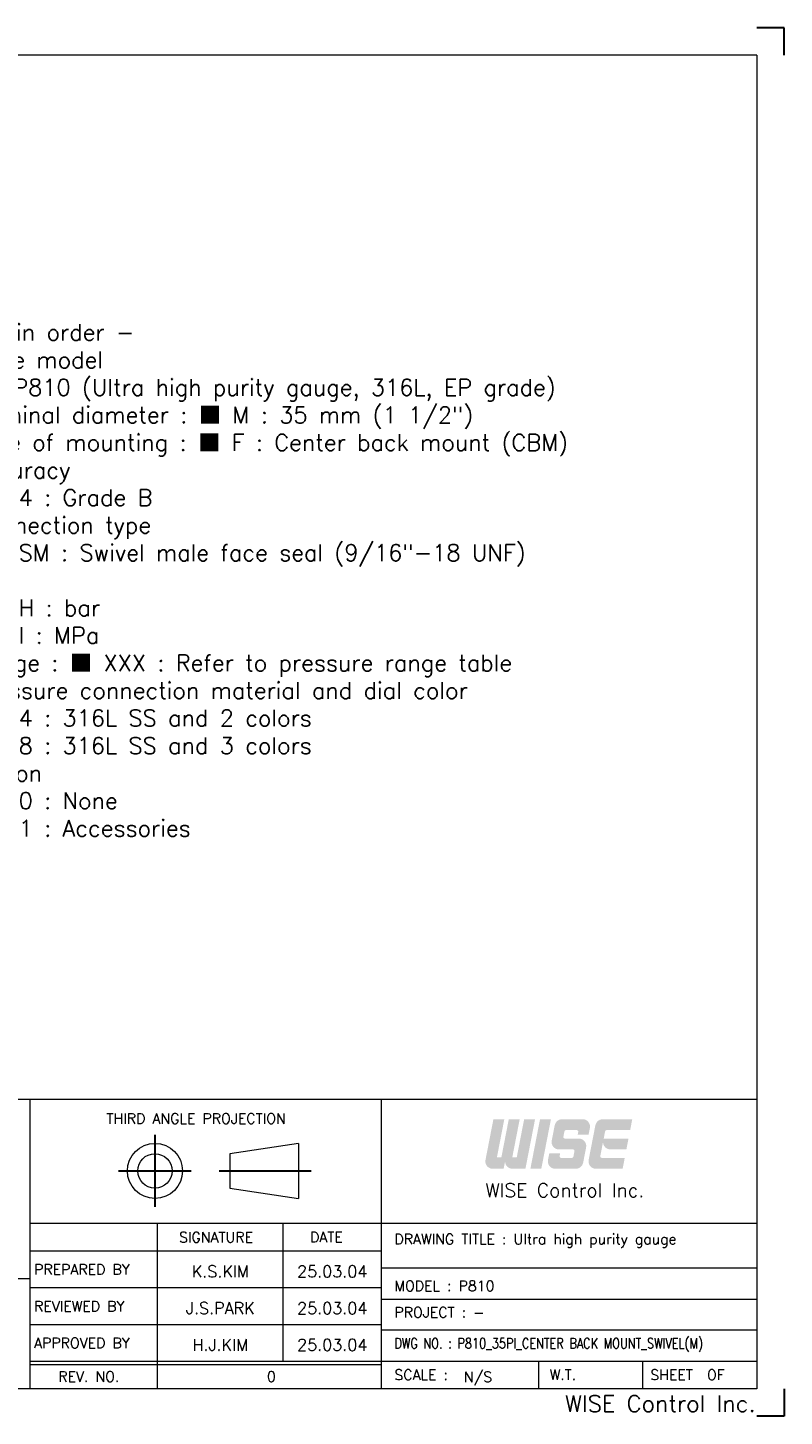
# Model space of a CAD drawing. Extents: x -342 to -45, y -4 to 206.
# Tile 9 of 9: x -159 to -45, y -4 to 206. Entities that reach past the tile are written whole.
import ezdxf
from ezdxf.enums import TextEntityAlignment as Align

# ---------------------------------------------------------------- set-up
doc = ezdxf.new("R2010")
doc.units = 0
doc.header["$LTSCALE"] = 17
doc.header["$MEASUREMENT"] = 0
doc.linetypes.add('CENTER', pattern=[2, 1.25, -0.25, 0.25, -0.25])
doc.linetypes.add('DASHEDX2', pattern=[1.5, 1, -0.5])
doc.layers.get('0').update_dxf_attribs({"linetype": 'DASHEDX2', "lineweight": 18})
doc.layers.add('4', color=4, linetype='CONTINUOUS', lineweight=30)
doc.styles.add('ROMANC', font='romans.shx', dxfattribs={"bigfont": 'whgtxt.shx'})
doc.styles.add('ROMANS', font='ROMANS.shx', dxfattribs={"bigfont": 'whgtxt.shx'})

msp = doc.modelspace()

# ---------------------------------------------------------------- hatches: boundary and pattern name
at = {"layer": '4', "linetype": 'CENTER'}
for points in [[(-86.83, 34.571, 0.4142136), (-85.705, 33.445), (-83.748, 33.445), (-82.289, 40.948), (-83.94, 40.948), (-85.063, 35.171), (-85.738, 35.171), (-84.615, 40.948), (-86.266, 40.948), (-87.389, 35.171), (-88.064, 35.171), (-86.941, 40.948), (-88.592, 40.948), (-89.79, 34.785, 0.4716306), (-88.685, 33.445), (-87.049, 33.445)], [(-79.888, 40.948), (-81.539, 40.948), (-82.997, 33.445), (-81.347, 33.445)], [(-75.017, 34.356), (-74.565, 36.682, 0.4716306), (-75.67, 38.022), (-77.783, 38.022, -0.4716306), (-78.004, 38.29), (-77.844, 39.116, -0.3590367), (-77.623, 39.298), (-75.98, 39.298, -0.4716306), (-75.759, 39.03), (-75.838, 38.622), (-74.188, 38.622), (-73.996, 39.608, 0.4716306), (-75.101, 40.948), (-78.21, 40.948, 0.3590367), (-79.315, 40.038), (-79.767, 37.712, 0.4716306), (-78.662, 36.371), (-76.549, 36.371, -0.4716306), (-76.328, 36.103), (-76.489, 35.278, -0.3590367), (-76.71, 35.096), (-78.352, 35.096, -0.4716306), (-78.573, 35.364), (-78.494, 35.771), (-80.144, 35.771), (-80.336, 34.785, 0.4716306), (-79.231, 33.445), (-76.122, 33.445, 0.3590367)], [(-68.721, 35.096), (-72.199, 35.096, -0.4716306), (-72.42, 35.364), (-72.224, 36.371), (-72.006, 37.497, 0.4142136), (-70.88, 36.371), (-68.473, 36.371), (-68.152, 38.022), (-71.903, 38.022), (-71.691, 39.116, -0.3590367), (-71.47, 39.298), (-67.904, 39.298), (-67.583, 40.948), (-72.058, 40.948, 0.3590367), (-73.162, 40.038), (-74.183, 34.785, 0.4716306), (-73.079, 33.445), (-69.042, 33.445)]]:
    msp.add_hatch(color=1, dxfattribs=at).paths.add_polyline_path(points)

# ---------------------------------------------------------------- linework, layer by layer
at = {"color": 4, "linetype": 'Continuous'}
for p, q in [((-48.756, 201.853), (-337.42, 201.853)), ((-48.756, 201.853), (-48.756, 0.19)), ((-205.072, 43.958), (-158.699, 43.958)), ((-158.699, 43.958), (-48.756, 43.958)), ((-118.066, 37.296), (-128.487, 35.733)), ((-128.487, 35.733), (-128.487, 30.523)), ((-118.066, 37.296), (-118.066, 28.96)), ((-128.487, 30.523), (-118.066, 28.96)), ((-48.756, 0.19), (-337.42, 0.19))]:
    msp.add_line(p, q, dxfattribs=at)
at = {"color": 3, "linetype": 'Continuous'}
for p, q in [((-158.699, 0.19), (-158.699, 43.958)), ((-105.551, 43.958), (-105.551, 0.19)), ((-158.699, 25.2), (-48.756, 25.2)), ((-139.42, 0.19), (-139.42, 25.2)), ((-120.401, 4.358), (-120.401, 25.2)), ((-158.699, 21.032), (-105.551, 21.032)), ((-205.072, 16.864), (-158.699, 16.864)), ((-158.699, 15.474), (-105.551, 15.474)), ((-158.699, 9.916), (-105.551, 9.916)), ((-81.779, 4.358), (-81.779, 0.19)), ((-66.042, 4.358), (-66.042, 0.19)), ((-158.699, 3.837), (-105.551, 3.837))]:
    msp.add_line(p, q, dxfattribs=at)
at = {"color": 7, "linetype": 'Continuous'}
for p, q in [((-48.756, 18.427), (-105.551, 18.427)), ((-105.551, 13.737), (-48.756, 13.737)), ((-48.756, 9.048), (-105.551, 9.048)), ((-158.699, 4.358), (-48.756, 4.358))]:
    msp.add_line(p, q, dxfattribs=at)
at = {"color": 4, "linetype": 'Continuous'}
for radius in [4.168, 2.605]:
    msp.add_circle((-139.803, 33.128), radius, dxfattribs=at)
at = {"layer": '4', "color": 1}
for p, q in [((-44.588, 206.022), (-48.756, 206.022)), ((-44.588, 201.853), (-44.588, 206.022)), ((-44.588, 0.19), (-44.588, -3.978)), ((-44.588, -3.978), (-48.756, -3.978))]:
    msp.add_line(p, q, dxfattribs=at)
at = {"layer": '4', "color": 1, "linetype": 'CENTER'}
for p, q in [((-139.803, 38.58), (-139.803, 27.669)), ((-145.344, 33.128), (-134.349, 33.128)), ((-130.068, 33.128), (-116.146, 33.128))]:
    msp.add_line(p, q, dxfattribs=at)

# ---------------------------------------------------------------- texts
at = {"color": 3, "linetype": 'Continuous'}
for s, height, style, p in [('THIRD ANGLE PROJECTION', 1.56316, 'ROMANS', (-147.146, 40.267)), ('SIGNATURE', 1.5632, 'ROMANS', (-136.155, 22.32)), ('DATE', 1.5632, 'ROMANS', (-116.339, 22.324)), ('DRAWING TITLE : Ultra high purity gauge', 1.56316, 'ROMANS', (-103.572, 22.034)), ('PREPARED BY', 1.56316, 'ROMANS', (-158.087, 17.435)), ('MODEL : P810', 1.56316, 'ROMANS', (-103.572, 14.954)), ('REVIEWED BY', 1.56316, 'ROMANS', (-158.087, 11.877)), ('PROJECT : -', 1.56316, 'ROMANS', (-103.572, 10.957)), ('APPROVED BY', 1.56316, 'ROMANS', (-158.087, 6.319)), ('REV. NO.', 1.5632, 'ROMANS', (-154.431, 1.239)), ('0', 1.563, 'ROMANC', (-122.85, 1.239)), ('SCALE :         ', 1.56316, 'ROMANS', (-103.572, 1.507)), ('N/S', 1.5632, 'ROMANS', (-93.069, 1.19)), ('W.T. ', 1.5632, 'ROMANS', (-80.087, 1.507)), ('SHEET  OF', 1.5632, 'ROMANS', (-64.847, 1.507))]:
    msp.add_text(s, height=height, dxfattribs=dict(at, style=style)).set_placement(p)
at = {"color": 3, "style": 'ROMANS'}
msp.add_text('WISE Control Inc.', height=2.08421, dxfattribs=at).set_placement((-77.788, 30.202), align=Align.MIDDLE_CENTER)
at = {"color": 3, "linetype": 'Continuous', "style": 'ROMANS'}
for s, p in [('K.S.KIM', (-129.91, 17.037)), ('25.03.04', (-112.976, 17.037)), ('J.S.PARK', (-129.91, 11.479)), ('25.03.04', (-112.976, 11.479)), ('H.J.KIM', (-129.91, 5.922)), ('25.03.04', (-112.976, 5.922))]:
    msp.add_text(s, height=1.7716, dxfattribs=at).set_placement(p, align=Align.CENTER)
at = {"color": 3, "linetype": 'Continuous', "style": 'ROMANS', "width": 0.8}
msp.add_text('DWG NO. : P810_35PI_CENTER BACK MOUNT_SWIVEL(M)', height=1.56316, dxfattribs=at).set_placement((-103.572, 6.268))
at = {"color": 3, "linetype": 'Continuous', "style": 'ROMANS'}
msp.add_text('WISE Control Inc.', height=2.50105, dxfattribs=at).set_placement((-48.92, -3.32), align=Align.RIGHT)
at = {"color": 4, "insert": (-172.41, 161.212), "char_height": 2.5, "attachment_point": 1, "style": 'ROMANS'}
msp.add_mtext_dynamic_auto_height_columns('\\pi2.5;{\\C3;- Main order -\\P\\pi0;1. Base model \\P    \\fGulim|b0|i0|c129|p50;■ \\Fromans,whgtxt|c129;P810 (Ultra high purity gauge, 316L, EP grade)\\P2. Nominal diameter : \\fGulim|b0|i0|c129|p50;■\\Fromans,whgtxt|c129; M : 35 mm (1 1/2") \\P3. Type of mounting : \\fGulim|b0|i0|c129|p50;■\\Fromans,whgtxt|c129; F : Center back mount (CBM)\\P4. Accuracy\\P    \\fGulim|b0|i0|c129|p50;■\\Fromans,whgtxt|c129; 4 : Grade B \\P5. Connection type \\P    \\fGulim|b0|i0|c129|p50;■\\Fromans,whgtxt|c129; SM : Swivel male face seal (9/16"-18 UNF)\\P6. Unit\\P    \\fGulim|b0|i0|c129|p50;□\\Fromans,whgtxt|c129; H : bar\\P    \\fGulim|b0|i0|c129|p50;□\\Fromans,whgtxt|c129; I : MPa \\P7. Range : \\fGulim|b0|i0|c129|p50;■\\Fromans,whgtxt|c129; XXX : Refer to pressure range table\\P8. Pressure connection material and dial color\\P    \\fGulim|b0|i0|c129|p50;□\\Fromans,whgtxt|c129; 4 : 316L SS and 2 colors\\P    \\fGulim|b0|i0|c129|p50;□\\Fromans,whgtxt|c129; 8 : 316L SS and 3 colors \\P9. Option\\P    \\fGulim|b0|i0|c129|p50;□\\Fromans,whgtxt|c129; 0 : None\\P    \\fGulim|b0|i0|c129|p50;□\\Fromans,whgtxt|c129; 1 : Accessories }', width=155.86025, gutter_width=0, height=87.704, count=1, dxfattribs=at)

doc.saveas('drawing.dxf')
